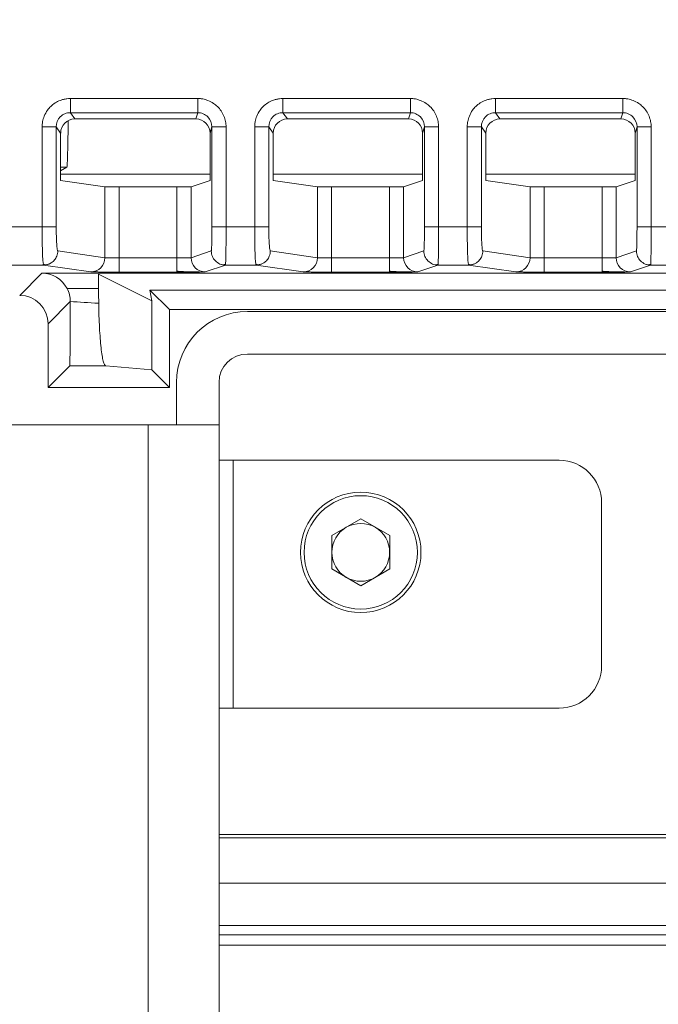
# Model space of a CAD drawing. Header units: millimetres. Extents: x 0 to 594, y 0 to 420.
# Tile 28 of 76: x 125 to 134, y 229 to 243. Entities that reach past the tile are written whole.
import ezdxf

# ---------------------------------------------------------------- set-up
doc = ezdxf.new("R2010")
doc.units = ezdxf.units.MM
doc.styles.add('SLDTEXTSTYLE1', font='TXT', dxfattribs={"width": 0.605})
doc.dimstyles.new('SLDDIMSTYLE0', dxfattribs={"dimtxt": 2.568319, "dimasz": 3.3, "dimexe": 0, "dimexo": 0.0625, "dimgap": 0.64208, "dimtad": 1, "dimdec": 1, "dimlfac": 5, "dimrnd": 1e-09, "dimzin": 12, "dimdsep": 46, "dimtxsty": 'SLDTEXTSTYLE1', "dimsah": 1, "dimcen": 0.09, "dimadec": 0, "dimazin": 3, "dimtfac": 1, "dimtdec": 1, "dimtofl": 0, "dimtmove": 0, "dimatfit": 3, "dimfxl": 1, "dimfrac": 2, "dimtolj": 1, "dimtzin": 12, "dimarcsym": 0})
doc.dimstyles.new('SLDDIMSTYLE3', dxfattribs={"dimtxt": 2.568319, "dimasz": 3.3, "dimexe": 0, "dimexo": 0.0625, "dimgap": 0.64208, "dimtad": 1, "dimdec": 1, "dimlfac": 5, "dimrnd": 1e-09, "dimzin": 12, "dimdsep": 46, "dimtxsty": 'SLDTEXTSTYLE1', "dimsah": 1, "dimcen": 0.09, "dimadec": 0, "dimazin": 3, "dimtfac": 1, "dimtdec": 1, "dimtmove": 0, "dimatfit": 0, "dimfxl": 1, "dimfrac": 2, "dimtolj": 1, "dimtzin": 12, "dimarcsym": 0})

# ---------------------------------------------------------------- blocks, each defined once
blk = doc.blocks.new('_D_10')
at = {"color": 7, "linetype": 'Continuous', "lineweight": 0}
for p, q in [((115.707, 238.306), (115.707, 208.509)), ((108.707, 234.509), (108.707, 208.509)), ((133.961, 214.042), (133.373, 214.042)), ((133.373, 214.042), (133.373, 210.097)), ((140.33, 214.042), (140.918, 214.042)), ((140.918, 214.042), (140.918, 210.097)), ((133.373, 210.097), (133.961, 210.097)), ((140.918, 210.097), (140.33, 210.097)), ((108.707, 209.509), (102.307, 209.509)), ((115.707, 209.509), (108.707, 209.509)), ((115.707, 209.509), (142.339, 209.509))]:
    blk.add_line(p, q, dxfattribs=at)
for points in [[(108.707, 209.509), (105.407, 210.009), (105.407, 209.009)], [(115.707, 209.509), (119.007, 209.009), (119.007, 210.009)]]:
    blk.add_solid(points, dxfattribs=at)
at = {"color": 7, "linetype": 'Continuous', "lineweight": 0, "char_height": 2.6458, "attachment_point": 1, "style": 'SLDTEXTSTYLE1'}
for s, insert in [('35', (135.186, 218.04)), ('1,4', (134.696, 213.508))]:
    blk.add_mtext(s, dxfattribs=dict(at, insert=insert))
blk = doc.blocks.new('_D_11')
at = {"color": 7, "linetype": 'Continuous', "lineweight": 0}
for p, q in [((108.707, 234.509), (108.707, 196.509)), ((122.707, 234.509), (122.707, 196.509)), ((112.523, 202.042), (111.935, 202.042)), ((111.935, 202.042), (111.935, 198.097)), ((118.892, 202.042), (119.48, 202.042)), ((119.48, 202.042), (119.48, 198.097)), ((111.935, 198.097), (112.523, 198.097)), ((119.48, 198.097), (118.892, 198.097)), ((108.707, 197.509), (102.307, 197.509)), ((108.707, 197.509), (122.707, 197.509)), ((122.707, 197.509), (129.107, 197.509))]:
    blk.add_line(p, q, dxfattribs=at)
for points in [[(108.707, 197.509), (105.407, 198.009), (105.407, 197.009)], [(122.707, 197.509), (126.007, 197.009), (126.007, 198.009)]]:
    blk.add_solid(points, dxfattribs=at)
at = {"color": 7, "linetype": 'Continuous', "lineweight": 0, "char_height": 2.6458, "attachment_point": 1, "style": 'SLDTEXTSTYLE1'}
for s, insert in [('70', (113.747, 206.04)), ('2,8', (113.258, 201.508))]:
    blk.add_mtext(s, dxfattribs=dict(at, insert=insert))
blk = doc.blocks.new('_D_12')
at = {"color": 7, "linetype": 'Continuous', "lineweight": 0}
for p, q in [((184.665, 230.163), (184.665, 236.563)), ((162.794, 230.163), (185.665, 230.163)), ((184.665, 230.163), (184.665, 225.009)), ((115.707, 225.009), (185.665, 225.009)), ((184.665, 225.009), (184.665, 212.459)), ((180.133, 218.584), (180.133, 219.171)), ((180.133, 219.171), (184.077, 219.171)), ((184.077, 219.171), (184.077, 218.584)), ((180.133, 215.154), (180.133, 214.566)), ((184.077, 214.566), (184.077, 215.154)), ((180.133, 214.566), (184.077, 214.566))]:
    blk.add_line(p, q, dxfattribs=at)
for points in [[(184.665, 230.163), (185.165, 233.463), (184.165, 233.463)], [(184.665, 225.009), (184.165, 221.709), (185.165, 221.709)]]:
    blk.add_solid(points, dxfattribs=at)
at = {"color": 7, "linetype": 'Continuous', "lineweight": 0, "attachment_point": 1, "rotation": 90, "style": 'SLDTEXTSTYLE1'}
for s, insert, char_height in [('25,8', (176.135, 213.439), 2.6458), ('1', (180.667, 215.889), 2.646)]:
    blk.add_mtext(s, dxfattribs=dict(at, insert=insert, char_height=char_height))
blk = doc.blocks.new('_D_15')
at = {"color": 7, "linetype": 'Continuous', "lineweight": 0}
for p, q in [((107.707, 372.909), (185.665, 372.909)), ((184.665, 230.163), (184.665, 372.909)), ((180.133, 305.701), (180.133, 306.289)), ((180.133, 306.289), (184.077, 306.289)), ((184.077, 306.289), (184.077, 305.701)), ((180.133, 297.371), (180.133, 296.783)), ((184.077, 296.783), (184.077, 297.371)), ((180.133, 296.783), (184.077, 296.783)), ((162.794, 230.163), (185.665, 230.163))]:
    blk.add_line(p, q, dxfattribs=at)
for points in [[(184.665, 372.909), (184.165, 369.609), (185.165, 369.609)], [(184.665, 230.163), (185.165, 233.463), (184.165, 233.463)]]:
    blk.add_solid(points, dxfattribs=at)
at = {"color": 7, "linetype": 'Continuous', "lineweight": 0, "char_height": 2.6458, "attachment_point": 1, "rotation": 90, "style": 'SLDTEXTSTYLE1'}
for s, insert in [('713,7', (176.135, 297.126)), ('28,1', (180.667, 298.106))]:
    blk.add_mtext(s, dxfattribs=dict(at, insert=insert))

msp = doc.modelspace()

# ---------------------------------------------------------------- linework, layer by layer
at = {"color": 7, "linetype": 'Continuous', "lineweight": 15}
for p, q in [((125.608, 242.116), (127.407, 242.116)), ((125.608, 242.116), (125.608, 241.916)), ((127.407, 242.116), (127.407, 241.916)), ((128.608, 242.116), (130.407, 242.116)), ((128.608, 242.116), (128.608, 241.916)), ((130.407, 242.116), (130.407, 241.916)), ((131.608, 242.116), (133.407, 242.116)), ((131.608, 242.116), (131.608, 241.916)), ((133.407, 242.116), (133.407, 241.916)), ((125.608, 241.916), (127.407, 241.916)), ((125.671, 241.827), (125.608, 241.916)), ((127.407, 241.916), (127.38, 241.827)), ((128.608, 241.916), (130.407, 241.916)), ((128.671, 241.827), (128.608, 241.916)), ((130.407, 241.916), (130.38, 241.827)), ((131.608, 241.916), (133.407, 241.916)), ((131.671, 241.827), (131.608, 241.916)), ((133.407, 241.916), (133.38, 241.827)), ((125.671, 241.827), (127.38, 241.827)), ((128.671, 241.827), (130.38, 241.827)), ((131.671, 241.827), (133.38, 241.827)), ((125.21, 240.304), (125.21, 241.716)), ((125.21, 241.716), (125.409, 241.716)), ((125.409, 240.304), (125.409, 241.716)), ((125.471, 241.628), (125.409, 241.716)), ((125.471, 240.958), (125.471, 241.628)), ((127.606, 241.715), (127.58, 241.627)), ((127.58, 240.958), (127.58, 241.627)), ((127.806, 241.715), (127.606, 241.715)), ((127.606, 241.715), (127.606, 240.304)), ((127.806, 241.715), (127.806, 240.304)), ((128.21, 240.304), (128.21, 241.716)), ((128.21, 241.716), (128.409, 241.716)), ((128.409, 240.304), (128.409, 241.716)), ((128.471, 241.628), (128.409, 241.716)), ((128.471, 240.958), (128.471, 241.628)), ((130.606, 241.715), (130.58, 241.627)), ((130.58, 240.958), (130.58, 241.627)), ((130.806, 241.715), (130.606, 241.715)), ((130.606, 241.715), (130.606, 240.304)), ((130.806, 241.715), (130.806, 240.304)), ((131.21, 240.304), (131.21, 241.716)), ((131.21, 241.716), (131.409, 241.716)), ((131.409, 240.304), (131.409, 241.716)), ((131.471, 241.628), (131.409, 241.716)), ((131.471, 240.958), (131.471, 241.628)), ((133.606, 241.715), (133.58, 241.627)), ((133.58, 240.958), (133.58, 241.627)), ((133.806, 241.715), (133.606, 241.715)), ((133.606, 241.715), (133.606, 240.304)), ((133.806, 241.715), (133.806, 240.304)), ((125.559, 241.146), (125.471, 241.094)), ((127.58, 241.048), (125.471, 241.048)), ((130.58, 241.048), (128.471, 241.048)), ((133.58, 241.048), (131.471, 241.048)), ((125.471, 240.958), (126.096, 240.869)), ((127.58, 240.958), (127.312, 240.869)), ((128.471, 240.958), (129.096, 240.869)), ((130.58, 240.958), (130.312, 240.869)), ((131.471, 240.958), (132.096, 240.869)), ((133.58, 240.958), (133.312, 240.869)), ((126.096, 240.869), (126.096, 239.869)), ((126.295, 240.867), (126.295, 239.865)), ((127.113, 240.867), (126.295, 240.867)), ((127.113, 240.867), (127.113, 239.865)), ((127.312, 240.869), (127.312, 239.869)), ((129.096, 240.869), (129.096, 239.869)), ((129.295, 240.867), (129.295, 239.865)), ((130.113, 240.867), (129.295, 240.867)), ((130.113, 240.867), (130.113, 239.865)), ((130.312, 240.869), (130.312, 239.869)), ((132.096, 240.869), (132.096, 239.869)), ((132.295, 240.867), (132.295, 239.865)), ((133.113, 240.867), (132.295, 240.867)), ((133.113, 240.867), (133.113, 239.865)), ((133.312, 240.869), (133.312, 239.869)), ((120.259, 240.304), (125.21, 240.304)), ((127.806, 240.304), (127.606, 240.304)), ((127.806, 240.304), (128.21, 240.304)), ((130.806, 240.304), (130.606, 240.304)), ((130.806, 240.304), (131.21, 240.304)), ((133.806, 240.304), (133.606, 240.304)), ((133.806, 240.304), (134.21, 240.304)), ((126.096, 239.869), (125.43, 239.964)), ((127.597, 239.964), (127.312, 239.869)), ((129.096, 239.869), (128.43, 239.964)), ((130.597, 239.964), (130.312, 239.869)), ((132.096, 239.869), (131.43, 239.964)), ((133.597, 239.964), (133.312, 239.869)), ((125.23, 239.764), (125.227, 239.783)), ((126.295, 239.665), (126.295, 239.865)), ((127.113, 239.865), (126.295, 239.865)), ((127.113, 239.665), (127.113, 239.865)), ((128.23, 239.764), (128.227, 239.783)), ((129.295, 239.665), (129.295, 239.865)), ((130.113, 239.865), (129.295, 239.865)), ((130.113, 239.665), (130.113, 239.865)), ((131.23, 239.764), (131.227, 239.783)), ((132.295, 239.665), (132.295, 239.865)), ((133.113, 239.865), (132.295, 239.865)), ((133.113, 239.665), (133.113, 239.865)), ((120.259, 239.764), (125.23, 239.764)), ((125.207, 239.65), (124.893, 239.336)), ((125.207, 239.65), (126.007, 239.65)), ((125.896, 239.669), (125.23, 239.764)), ((126.007, 239.65), (137.307, 239.65)), ((127.113, 239.665), (126.295, 239.665)), ((127.797, 239.764), (127.512, 239.669)), ((127.799, 239.776), (127.797, 239.764)), ((127.797, 239.764), (128.23, 239.764)), ((128.896, 239.669), (128.23, 239.764)), ((130.113, 239.665), (129.295, 239.665)), ((130.797, 239.764), (130.512, 239.669)), ((130.799, 239.776), (130.797, 239.764)), ((130.797, 239.764), (131.23, 239.764)), ((131.896, 239.669), (131.23, 239.764)), ((133.113, 239.665), (132.295, 239.665)), ((133.797, 239.764), (133.512, 239.669)), ((133.799, 239.776), (133.797, 239.764)), ((133.797, 239.764), (134.23, 239.764)), ((126.007, 239.436), (126.007, 239.637)), ((126.007, 239.636), (126.759, 239.26)), ((125.562, 239.436), (126.007, 239.436)), ((126.732, 239.41), (135.582, 239.41)), ((126.759, 239.26), (126.732, 239.41)), ((127.007, 239.136), (126.732, 239.41)), ((125.607, 239.25), (125.293, 238.936)), ((126.759, 238.284), (126.759, 239.26)), ((127.007, 239.136), (135.307, 239.136)), ((127.007, 239.136), (127.007, 238.036)), ((128.107, 239.109), (134.407, 239.109)), ((125.293, 238.936), (125.293, 238.036)), ((134.407, 238.509), (128.107, 238.509)), ((125.293, 238.036), (125.599, 238.341)), ((126.107, 238.341), (126.759, 238.284)), ((127.007, 238.036), (126.759, 238.284)), ((125.293, 238.036), (127.007, 238.036)), ((127.107, 237.509), (127.107, 238.109)), ((127.707, 238.109), (127.707, 237.509)), ((104.707, 237.509), (126.707, 237.509)), ((126.707, 219.509), (126.707, 237.509)), ((126.707, 237.509), (127.707, 237.509)), ((127.707, 219.509), (127.707, 237.509)), ((127.707, 237.009), (127.907, 237.009)), ((127.907, 233.509), (127.907, 237.009)), ((132.507, 237.009), (127.907, 237.009)), ((133.107, 236.409), (133.107, 234.109)), ((129.707, 236.181), (129.299, 235.945)), ((129.707, 236.181), (130.116, 235.945)), ((129.299, 235.945), (129.299, 235.474)), ((130.116, 235.474), (130.116, 235.945)), ((129.707, 235.238), (129.299, 235.474)), ((130.116, 235.474), (129.707, 235.238)), ((127.707, 233.509), (127.907, 233.509)), ((132.507, 233.509), (127.907, 233.509)), ((157.216, 231.725), (127.707, 231.725)), ((127.707, 231.681), (142.981, 231.681)), ((162.703, 230.309), (127.707, 230.309)), ((162.794, 230.163), (127.707, 230.163))]:
    msp.add_line(p, q, dxfattribs=at)
at = {"color": 8, "linetype": 'Continuous', "lineweight": 15}
for p, q in [((125.559, 241.146), (125.471, 241.146)), ((127.707, 231.039), (142.981, 231.039)), ((127.707, 230.439), (142.981, 230.439))]:
    msp.add_line(p, q, dxfattribs=at)
at = {"color": 7, "linetype": 'Continuous', "lineweight": 15}
for radius in [0.85, 0.8]:
    msp.add_circle((129.707, 235.709), radius, dxfattribs=at)
for centre, radius, start, end in [((125.896, 239.869), 0.2, 270.0882, 0.0166), ((127.512, 239.869), 0.2, 180.0066, 269.976), ((128.896, 239.869), 0.2, 270.0882, 0.0166), ((130.512, 239.869), 0.2, 180.0066, 269.976), ((131.896, 239.869), 0.2, 270.0882, 0.0166), ((133.512, 239.869), 0.2, 180.0066, 269.976), ((128.107, 238.109), 1, 90, 180), ((128.107, 238.109), 0.4, 90, 180), ((132.507, 236.409), 0.6, 0, 90), ((129.707, 235.709), 0.408, 120, 180), ((129.707, 235.709), 0.408, 60, 120), ((129.707, 235.709), 0.408, 0, 60), ((129.707, 235.709), 0.408, 180, 240), ((129.707, 235.709), 0.408, 300, 0), ((129.707, 235.709), 0.408, 240, 300), ((132.507, 234.109), 0.6, 270, 0)]:
    msp.add_arc(centre, radius, start, end, dxfattribs=at)
for centre, major_axis, ratio, start_param, end_param in [((125.672, 241.627), (-0.115, 0.165), 0.994351, 5.675727, 7.241202), ((125.558, 242.346), (0, 1.2), 0.017455, 3.152065, 4.244054), ((127.38, 241.627), (-0.058, -0.192), 0.995856, 1.862759, 3.431274), ((128.672, 241.627), (-0.115, 0.165), 0.994351, 5.675727, 7.241202), ((130.38, 241.627), (-0.058, -0.192), 0.995856, 1.862759, 3.431274), ((131.672, 241.627), (-0.115, 0.165), 0.994351, 5.675727, 7.241202), ((133.38, 241.627), (-0.058, -0.192), 0.995856, 1.862759, 3.431274), ((126.295, 240.869), (0.2, 0), 0.008727, 3.202679, 4.712389), ((127.113, 240.869), (0.2, 0), 0.008727, 4.712389, 6.257005), ((129.295, 240.869), (0.2, 0), 0.008727, 3.202679, 4.712389), ((130.113, 240.869), (0.2, 0), 0.008727, 4.712389, 6.257005), ((132.295, 240.869), (0.2, 0), 0.008727, 3.202679, 4.712389), ((133.113, 240.869), (0.2, 0), 0.008727, 4.712389, 6.257005), ((125.207, 239.25), (-0.283, -0.283), 0.999924, 2.839342, 3.926953), ((126.147, 239.436), (0, 1.4), 0.1, 1.570796, 1.721682), ((124.893, 238.936), (-0.283, -0.283), 0.999924, 2.356233, 3.926953), ((284.61, 239.436), (160.424, 0), 0.008727, 3.27479, 3.292478)]:
    msp.add_ellipse(centre, major_axis=major_axis, ratio=ratio, start_param=start_param, end_param=end_param, dxfattribs=at)
for points, knots in [([(125.21, 241.716), (125.21, 241.725), (125.21, 241.742), (125.213, 241.768), (125.217, 241.798), (125.226, 241.831), (125.245, 241.886), (125.278, 241.946), (125.332, 242.008), (125.392, 242.055), (125.455, 242.087), (125.511, 242.105), (125.559, 242.114), (125.592, 242.115), (125.608, 242.116)], [0, 0, 0, 0, 0.0417224, 0.0827505, 0.1232536, 0.1856256, 0.2491758, 0.3990841, 0.5119898, 0.6386572, 0.766128, 0.8440733, 0.9216331, 1, 1, 1, 1]), ([(127.407, 242.116), (127.415, 242.116), (127.431, 242.115), (127.455, 242.113), (127.483, 242.109), (127.515, 242.101), (127.567, 242.084), (127.626, 242.053), (127.689, 242.002), (127.739, 241.942), (127.771, 241.881), (127.79, 241.83), (127.799, 241.792), (127.805, 241.754), (127.806, 241.728), (127.806, 241.715)], [0, 0, 0, 0, 0.0389399, 0.0773859, 0.1154797, 0.1743968, 0.2341682, 0.3770701, 0.4881702, 0.6185497, 0.7507918, 0.8141727, 0.8767019, 0.9375965, 1, 1, 1, 1]), ([(128.21, 241.716), (128.21, 241.725), (128.21, 241.742), (128.213, 241.768), (128.217, 241.798), (128.226, 241.831), (128.245, 241.886), (128.278, 241.946), (128.332, 242.008), (128.392, 242.055), (128.455, 242.087), (128.511, 242.105), (128.559, 242.114), (128.592, 242.115), (128.608, 242.116)], [0, 0, 0, 0, 0.0417224, 0.0827505, 0.1232536, 0.1856256, 0.2491758, 0.3990841, 0.5119898, 0.6386572, 0.766128, 0.8440733, 0.9216331, 1, 1, 1, 1]), ([(130.407, 242.116), (130.415, 242.116), (130.431, 242.115), (130.455, 242.113), (130.483, 242.109), (130.515, 242.101), (130.567, 242.084), (130.626, 242.053), (130.689, 242.002), (130.739, 241.942), (130.771, 241.881), (130.79, 241.83), (130.799, 241.792), (130.805, 241.754), (130.806, 241.728), (130.806, 241.715)], [0, 0, 0, 0, 0.0389399, 0.0773859, 0.1154797, 0.1743968, 0.2341682, 0.3770701, 0.4881702, 0.6185497, 0.7507918, 0.8141727, 0.8767019, 0.9375965, 1, 1, 1, 1]), ([(131.21, 241.716), (131.21, 241.725), (131.21, 241.742), (131.213, 241.768), (131.217, 241.798), (131.226, 241.831), (131.245, 241.886), (131.278, 241.946), (131.332, 242.008), (131.392, 242.055), (131.455, 242.087), (131.511, 242.105), (131.559, 242.114), (131.592, 242.115), (131.608, 242.116)], [0, 0, 0, 0, 0.041722, 0.08275, 0.123254, 0.185626, 0.249176, 0.399084, 0.51199, 0.638657, 0.766128, 0.844073, 0.921633, 1, 1, 1, 1]), ([(133.407, 242.116), (133.415, 242.116), (133.431, 242.115), (133.455, 242.113), (133.483, 242.109), (133.515, 242.101), (133.567, 242.084), (133.626, 242.053), (133.689, 242.002), (133.739, 241.942), (133.771, 241.881), (133.79, 241.83), (133.799, 241.792), (133.805, 241.754), (133.806, 241.728), (133.806, 241.715)], [0, 0, 0, 0, 0.03894, 0.077386, 0.11548, 0.174397, 0.234168, 0.37707, 0.48817, 0.61855, 0.750792, 0.814173, 0.876702, 0.937597, 1, 1, 1, 1]), ([(125.409, 241.716), (125.409, 241.769), (125.43, 241.821), (125.485, 241.877), (125.508, 241.892), (125.556, 241.911), (125.582, 241.917), (125.608, 241.916)], [0, 0, 0, 0, 0.5, 0.5, 0.75, 0.75, 1, 1, 1, 1]), ([(127.407, 241.916), (127.433, 241.916), (127.459, 241.911), (127.507, 241.891), (127.53, 241.876), (127.585, 241.82), (127.606, 241.768), (127.606, 241.715)], [0, 0, 0, 0, 0.25, 0.25, 0.5, 0.5, 1, 1, 1, 1]), ([(128.409, 241.716), (128.409, 241.769), (128.43, 241.821), (128.485, 241.877), (128.508, 241.892), (128.556, 241.911), (128.582, 241.917), (128.608, 241.916)], [0, 0, 0, 0, 0.5, 0.5, 0.75, 0.75, 1, 1, 1, 1]), ([(130.407, 241.916), (130.433, 241.916), (130.459, 241.911), (130.507, 241.891), (130.53, 241.876), (130.585, 241.82), (130.606, 241.768), (130.606, 241.715)], [0, 0, 0, 0, 0.25, 0.25, 0.5, 0.5, 1, 1, 1, 1]), ([(131.409, 241.716), (131.409, 241.769), (131.43, 241.821), (131.485, 241.877), (131.508, 241.892), (131.556, 241.911), (131.582, 241.917), (131.608, 241.916)], [0, 0, 0, 0, 0.5, 0.5, 0.75, 0.75, 1, 1, 1, 1]), ([(133.407, 241.916), (133.433, 241.916), (133.459, 241.911), (133.507, 241.891), (133.53, 241.876), (133.585, 241.82), (133.606, 241.768), (133.606, 241.715)], [0, 0, 0, 0, 0.25, 0.25, 0.5, 0.5, 1, 1, 1, 1]), ([(125.21, 240.304), (125.26, 240.304), (125.31, 240.304), (125.383, 240.304), (125.406, 240.304), (125.409, 240.304)], [0, 0, 0, 0, 0.5, 0.5, 1, 1, 1, 1]), ([(125.43, 239.964), (125.427, 239.964), (125.425, 239.973), (125.42, 240.008), (125.417, 240.033), (125.413, 240.096), (125.412, 240.133), (125.41, 240.215), (125.409, 240.259), (125.409, 240.304)], [0, 0, 0, 0, 0.25, 0.25, 0.5, 0.5, 0.75, 0.75, 1, 1, 1, 1]), ([(127.606, 240.304), (127.606, 240.259), (127.606, 240.215), (127.605, 240.133), (127.604, 240.096), (127.603, 240.033), (127.602, 240.008), (127.599, 239.973), (127.598, 239.964), (127.597, 239.964)], [0, 0, 0, 0, 0.25, 0.25, 0.5, 0.5, 0.75, 0.75, 1, 1, 1, 1]), ([(128.21, 240.304), (128.26, 240.304), (128.31, 240.304), (128.383, 240.304), (128.406, 240.304), (128.409, 240.304)], [0, 0, 0, 0, 0.5, 0.5, 1, 1, 1, 1]), ([(128.43, 239.964), (128.427, 239.964), (128.425, 239.973), (128.42, 240.008), (128.417, 240.033), (128.413, 240.096), (128.412, 240.133), (128.41, 240.215), (128.409, 240.259), (128.409, 240.304)], [0, 0, 0, 0, 0.25, 0.25, 0.5, 0.5, 0.75, 0.75, 1, 1, 1, 1]), ([(130.606, 240.304), (130.606, 240.259), (130.606, 240.215), (130.605, 240.133), (130.604, 240.096), (130.603, 240.033), (130.602, 240.008), (130.599, 239.973), (130.598, 239.964), (130.597, 239.964)], [0, 0, 0, 0, 0.25, 0.25, 0.5, 0.5, 0.75, 0.75, 1, 1, 1, 1]), ([(131.21, 240.304), (131.26, 240.304), (131.31, 240.304), (131.383, 240.304), (131.406, 240.304), (131.409, 240.304)], [0, 0, 0, 0, 0.5, 0.5, 1, 1, 1, 1]), ([(131.43, 239.964), (131.427, 239.964), (131.425, 239.973), (131.42, 240.008), (131.417, 240.033), (131.413, 240.096), (131.412, 240.133), (131.41, 240.215), (131.409, 240.259), (131.409, 240.304)], [0, 0, 0, 0, 0.25, 0.25, 0.5, 0.5, 0.75, 0.75, 1, 1, 1, 1]), ([(133.606, 240.304), (133.606, 240.259), (133.606, 240.215), (133.605, 240.133), (133.604, 240.096), (133.603, 240.033), (133.602, 240.008), (133.599, 239.973), (133.598, 239.964), (133.597, 239.964)], [0, 0, 0, 0, 0.25, 0.25, 0.5, 0.5, 0.75, 0.75, 1, 1, 1, 1]), ([(125.23, 239.764), (125.266, 239.764), (125.305, 239.774), (125.357, 239.808), (125.372, 239.822), (125.398, 239.854), (125.409, 239.872), (125.416, 239.89)], [0, 0, 0, 0, 0.5, 0.5, 0.75, 0.75, 1, 1, 1, 1]), ([(126.295, 239.865), (126.245, 239.865), (126.195, 239.866), (126.122, 239.867), (126.099, 239.868), (126.096, 239.869)], [0, 0, 0, 0, 0.5, 0.5, 1, 1, 1, 1]), ([(127.312, 239.869), (127.311, 239.868), (127.289, 239.867), (127.215, 239.866), (127.164, 239.865), (127.113, 239.865)], [0, 0, 0, 0, 0.5, 0.5, 1, 1, 1, 1]), ([(128.23, 239.764), (128.266, 239.764), (128.305, 239.774), (128.357, 239.808), (128.372, 239.822), (128.398, 239.854), (128.409, 239.872), (128.416, 239.89)], [0, 0, 0, 0, 0.5, 0.5, 0.75, 0.75, 1, 1, 1, 1]), ([(129.295, 239.865), (129.245, 239.865), (129.195, 239.866), (129.122, 239.867), (129.099, 239.868), (129.096, 239.869)], [0, 0, 0, 0, 0.5, 0.5, 1, 1, 1, 1]), ([(130.312, 239.869), (130.311, 239.868), (130.289, 239.867), (130.215, 239.866), (130.164, 239.865), (130.113, 239.865)], [0, 0, 0, 0, 0.5, 0.5, 1, 1, 1, 1]), ([(131.23, 239.764), (131.266, 239.764), (131.305, 239.774), (131.357, 239.808), (131.372, 239.822), (131.398, 239.854), (131.409, 239.872), (131.416, 239.89)], [0, 0, 0, 0, 0.5, 0.5, 0.75, 0.75, 1, 1, 1, 1]), ([(132.295, 239.865), (132.245, 239.865), (132.195, 239.866), (132.122, 239.867), (132.099, 239.868), (132.096, 239.869)], [0, 0, 0, 0, 0.5, 0.5, 1, 1, 1, 1]), ([(133.312, 239.869), (133.311, 239.868), (133.289, 239.867), (133.215, 239.866), (133.164, 239.865), (133.113, 239.865)], [0, 0, 0, 0, 0.5, 0.5, 1, 1, 1, 1]), ([(125.222, 239.774), (125.236, 239.772), (125.264, 239.766), (125.292, 239.775), (125.307, 239.779)], [0, 0, 0, 0, 0.49673, 1, 1, 1, 1]), ([(126.295, 239.665), (126.246, 239.666), (126.145, 239.666), (126.037, 239.666), (126.001, 239.667), (125.994, 239.667)], [0, 0, 0, 0, 0.43175, 0.88509, 1, 1, 1, 1]), ([(127.109, 239.679), (127.135, 239.677), (127.188, 239.672), (127.27, 239.669), (127.353, 239.667), (127.401, 239.667), (127.425, 239.667)], [0, 0, 0, 0, 0.23229, 0.47646, 0.732441, 1, 1, 1, 1]), ([(127.512, 239.669), (127.512, 239.669), (127.511, 239.669), (127.508, 239.668), (127.503, 239.668), (127.494, 239.668), (127.473, 239.667), (127.44, 239.667), (127.386, 239.666), (127.326, 239.666), (127.264, 239.666), (127.209, 239.666), (127.161, 239.665), (127.129, 239.665), (127.113, 239.665)], [0, 0, 0, 0, 0.041673, 0.082697, 0.123238, 0.185519, 0.248965, 0.39837, 0.510919, 0.637556, 0.765023, 0.843373, 0.921309, 1, 1, 1, 1]), ([(127.72, 239.779), (127.734, 239.775), (127.761, 239.767), (127.788, 239.772), (127.801, 239.774)], [0, 0, 0, 0, 0.503361, 1, 1, 1, 1]), ([(127.797, 239.764), (127.77, 239.764), (127.742, 239.765), (127.72, 239.779), (127.72, 239.779)], [0, 0, 0, 0, 0.997045, 1, 1, 1, 1]), ([(128.222, 239.774), (128.236, 239.772), (128.264, 239.766), (128.292, 239.775), (128.307, 239.779)], [0, 0, 0, 0, 0.49673, 1, 1, 1, 1]), ([(129.295, 239.665), (129.246, 239.666), (129.145, 239.666), (129.037, 239.666), (129.001, 239.667), (128.994, 239.667)], [0, 0, 0, 0, 0.4317504, 0.8850905, 1, 1, 1, 1]), ([(130.109, 239.679), (130.135, 239.677), (130.188, 239.672), (130.27, 239.669), (130.353, 239.667), (130.401, 239.667), (130.425, 239.667)], [0, 0, 0, 0, 0.23229, 0.47646, 0.732441, 1, 1, 1, 1]), ([(130.512, 239.669), (130.512, 239.669), (130.511, 239.669), (130.508, 239.668), (130.503, 239.668), (130.494, 239.668), (130.473, 239.667), (130.44, 239.667), (130.386, 239.666), (130.326, 239.666), (130.264, 239.666), (130.209, 239.666), (130.161, 239.665), (130.129, 239.665), (130.113, 239.665)], [0, 0, 0, 0, 0.041673, 0.082697, 0.123238, 0.185519, 0.248965, 0.39837, 0.510919, 0.637556, 0.765023, 0.843373, 0.921309, 1, 1, 1, 1]), ([(130.72, 239.779), (130.734, 239.775), (130.761, 239.767), (130.788, 239.772), (130.801, 239.774)], [0, 0, 0, 0, 0.503361, 1, 1, 1, 1]), ([(130.797, 239.764), (130.77, 239.764), (130.742, 239.765), (130.72, 239.779), (130.72, 239.779)], [0, 0, 0, 0, 0.997045, 1, 1, 1, 1]), ([(131.222, 239.774), (131.236, 239.772), (131.264, 239.766), (131.292, 239.775), (131.307, 239.779)], [0, 0, 0, 0, 0.4967299, 1, 1, 1, 1]), ([(132.295, 239.665), (132.246, 239.666), (132.145, 239.666), (132.037, 239.666), (132.001, 239.667), (131.994, 239.667)], [0, 0, 0, 0, 0.43175, 0.88509, 1, 1, 1, 1]), ([(133.109, 239.679), (133.135, 239.677), (133.188, 239.672), (133.27, 239.669), (133.353, 239.667), (133.401, 239.667), (133.425, 239.667)], [0, 0, 0, 0, 0.23229, 0.47646, 0.732441, 1, 1, 1, 1]), ([(133.512, 239.669), (133.512, 239.669), (133.511, 239.669), (133.508, 239.668), (133.503, 239.668), (133.494, 239.668), (133.473, 239.667), (133.44, 239.667), (133.386, 239.666), (133.326, 239.666), (133.264, 239.666), (133.209, 239.666), (133.161, 239.665), (133.129, 239.665), (133.113, 239.665)], [0, 0, 0, 0, 0.041673, 0.082697, 0.123238, 0.185519, 0.248965, 0.39837, 0.510919, 0.637556, 0.765023, 0.843373, 0.921309, 1, 1, 1, 1]), ([(133.72, 239.779), (133.734, 239.775), (133.761, 239.767), (133.788, 239.772), (133.801, 239.774)], [0, 0, 0, 0, 0.503361, 1, 1, 1, 1]), ([(133.797, 239.764), (133.77, 239.764), (133.742, 239.765), (133.72, 239.779), (133.72, 239.779)], [0, 0, 0, 0, 0.997045, 1, 1, 1, 1]), ([(125.607, 239.25), (125.607, 239.282), (125.603, 239.314), (125.588, 239.376), (125.577, 239.407), (125.562, 239.436)], [0, 0, 0, 0, 0.5, 0.5, 1, 1, 1, 1]), ([(125.599, 238.341), (125.599, 238.342), (125.6, 238.348), (125.601, 238.371), (125.601, 238.388), (125.602, 238.434), (125.603, 238.461), (125.604, 238.526), (125.604, 238.564), (125.605, 238.647), (125.605, 238.692), (125.606, 238.79), (125.606, 238.843), (125.607, 238.952), (125.607, 239.009), (125.607, 239.127), (125.607, 239.188), (125.607, 239.25)], [0, 0, 0, 0, 0.125, 0.125, 0.25, 0.25, 0.375, 0.375, 0.5, 0.5, 0.625, 0.625, 0.75, 0.75, 0.875, 0.875, 1, 1, 1, 1]), ([(126.009, 239.225), (126.01, 239.165), (126.011, 239.106), (126.014, 238.991), (126.017, 238.934), (126.022, 238.827), (126.026, 238.776), (126.033, 238.681), (126.037, 238.637), (126.046, 238.556), (126.051, 238.52), (126.061, 238.457), (126.067, 238.43), (126.078, 238.387), (126.083, 238.37), (126.095, 238.348), (126.101, 238.342), (126.107, 238.341)], [0, 0, 0, 0, 0.125, 0.125, 0.25, 0.25, 0.375, 0.375, 0.5, 0.5, 0.625, 0.625, 0.75, 0.75, 0.875, 0.875, 1, 1, 1, 1]), ([(126.107, 238.341), (126.1, 238.341), (126.093, 238.341), (126.085, 238.341), (125.99, 238.341), (125.896, 238.341), (125.801, 238.341), (125.733, 238.341), (125.666, 238.341), (125.599, 238.341)], [0, 0, 0, 0, 0.000110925, 0.000110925, 0.000110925, 0.001533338, 0.001533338, 0.001533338, 0.00254394, 0.00254394, 0.00254394, 0.00254394])]:
    msp.add_open_spline(points, degree=3, knots=knots, dxfattribs=at)
at = {"color": 8, "linetype": 'Continuous', "lineweight": 15}
for points, knots in [([(125.227, 239.783), (125.225, 239.788), (125.221, 239.804), (125.216, 239.895), (125.213, 240.005), (125.21, 240.13), (125.21, 240.235), (125.21, 240.304)], [0, 0, 0, 0, 0.153076, 0.433933, 0.581552, 0.725308, 1, 1, 1, 1]), ([(127.806, 240.304), (127.806, 240.236), (127.806, 240.096), (127.804, 239.924), (127.801, 239.826), (127.8, 239.783), (127.799, 239.778), (127.799, 239.776)], [0, 0, 0, 0, 0.274185, 0.563264, 0.802763, 0.956265, 1, 1, 1, 1]), ([(128.227, 239.783), (128.225, 239.788), (128.221, 239.804), (128.216, 239.895), (128.213, 240.005), (128.21, 240.13), (128.21, 240.235), (128.21, 240.304)], [0, 0, 0, 0, 0.153076, 0.433933, 0.581552, 0.725308, 1, 1, 1, 1]), ([(130.806, 240.304), (130.806, 240.236), (130.806, 240.096), (130.804, 239.924), (130.801, 239.826), (130.8, 239.783), (130.799, 239.778), (130.799, 239.776)], [0, 0, 0, 0, 0.2741849, 0.5632638, 0.8027632, 0.9562648, 1, 1, 1, 1]), ([(131.227, 239.783), (131.225, 239.788), (131.221, 239.804), (131.216, 239.895), (131.213, 240.005), (131.21, 240.13), (131.21, 240.235), (131.21, 240.304)], [0, 0, 0, 0, 0.153076, 0.433933, 0.581552, 0.725308, 1, 1, 1, 1]), ([(133.806, 240.304), (133.806, 240.236), (133.806, 240.096), (133.804, 239.924), (133.801, 239.826), (133.8, 239.783), (133.799, 239.778), (133.799, 239.776)], [0, 0, 0, 0, 0.274185, 0.563264, 0.802763, 0.956265, 1, 1, 1, 1]), ([(127.72, 239.779), (127.698, 239.792), (127.652, 239.817), (127.606, 239.886), (127.6, 239.938), (127.597, 239.964)], [0, 0, 0, 0, 0.332674, 0.666337, 1, 1, 1, 1]), ([(130.72, 239.779), (130.698, 239.792), (130.652, 239.817), (130.606, 239.886), (130.6, 239.938), (130.597, 239.964)], [0, 0, 0, 0, 0.332674, 0.666337, 1, 1, 1, 1]), ([(133.72, 239.779), (133.698, 239.792), (133.652, 239.817), (133.606, 239.886), (133.6, 239.938), (133.597, 239.964)], [0, 0, 0, 0, 0.332674, 0.666337, 1, 1, 1, 1]), ([(125.994, 239.667), (125.97, 239.667), (125.915, 239.668), (125.903, 239.668), (125.896, 239.669)], [0, 0, 0, 0, 0.4433704, 1, 1, 1, 1]), ([(128.994, 239.667), (128.97, 239.667), (128.915, 239.668), (128.903, 239.668), (128.896, 239.669)], [0, 0, 0, 0, 0.44337, 1, 1, 1, 1]), ([(131.994, 239.667), (131.97, 239.667), (131.915, 239.668), (131.903, 239.668), (131.896, 239.669)], [0, 0, 0, 0, 0.4433704, 1, 1, 1, 1])]:
    msp.add_open_spline(points, degree=3, knots=knots, dxfattribs=at)
for points in [[(125.416, 239.89), (125.426, 239.915), (125.43, 239.94), (125.43, 239.964)], [(128.416, 239.89), (128.426, 239.915), (128.43, 239.94), (128.43, 239.964)], [(131.416, 239.89), (131.426, 239.915), (131.43, 239.94), (131.43, 239.964)]]:
    msp.add_open_spline(points, degree=3, dxfattribs=at)

# ---------------------------------------------------------------- dimensions: what is measured, and where the dimension line sits
at = {"color": 7, "linetype": 'Continuous', "lineweight": 0}
for base, p2, dimstyle, picture, middle in [((184.665, 372.909), (107.707, 372.909), 'SLDDIMSTYLE0', '_D_15', (184.665, 301.536)), ((184.665, 225.009), (115.707, 225.009), 'SLDDIMSTYLE3', '_D_12', (184.665, 216.869))]:
    dim = msp.add_linear_dim(base=base, p1=(162.794, 230.163), p2=p2, angle=90, dimstyle=dimstyle, dxfattribs=at)
    dim.commit()
    dim.dimension.update_dxf_attribs({"geometry": picture, "text_midpoint": middle, "dimtype": 160})
for base, p1, p2, picture, middle in [((108.707, 209.509), (115.707, 238.306), (108.707, 234.509), '_D_10', (137.146, 209.509)), ((122.707, 197.509), (108.707, 234.509), (122.707, 234.509), '_D_11', (115.707, 197.509))]:
    dim = msp.add_linear_dim(base=base, p1=p1, p2=p2, dimstyle='SLDDIMSTYLE3', dxfattribs=at)
    dim.commit()
    dim.dimension.update_dxf_attribs({"geometry": picture, "text_midpoint": middle, "dimtype": 160})

doc.saveas('drawing.dxf')
